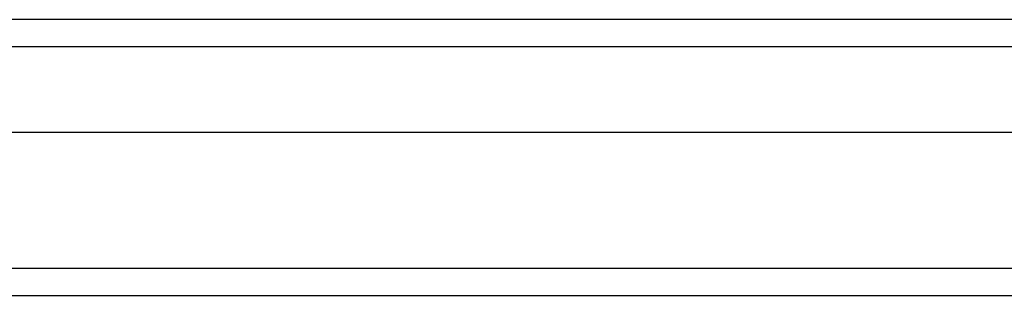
# Model space of a CAD drawing. Header units: inches. Extents: x 0 to 144, y -11 to 93.
# Tile 13 of 53: x 75.709 to 78.797, y 39.101 to 39.967. Entities that reach past the tile are written whole.
import ezdxf

# ---------------------------------------------------------------- set-up
doc = ezdxf.new("R2010")
doc.units = ezdxf.units.IN
doc.header["$LTSCALE"] = 8.616264
doc.header["$MEASUREMENT"] = 0
doc.layers.add('Visible Edges(ANSI)', color=7, linetype='Continuous', lineweight=25)
doc.layers.add('Visible Tangent Edges(ANSI)', color=7, linetype='Continuous', lineweight=25)

msp = doc.modelspace()

# ---------------------------------------------------------------- linework, layer by layer
at = {"layer": 'Visible Edges(ANSI)'}
for p, q in [((80.9879, 39.9672), (62.7804, 39.9672)), ((81.0977, 39.6128), (62.6706, 39.6128)), ((61.9671, 39.1009), (81.8012, 39.1009))]:
    msp.add_line(p, q, dxfattribs=at)
at = {"layer": 'Visible Tangent Edges(ANSI)'}
for p, q in [((62.6654, 39.8832), (81.103, 39.8832)), ((81.8012, 39.185), (62.0511, 39.185))]:
    msp.add_line(p, q, dxfattribs=at)

doc.saveas('drawing.dxf')
